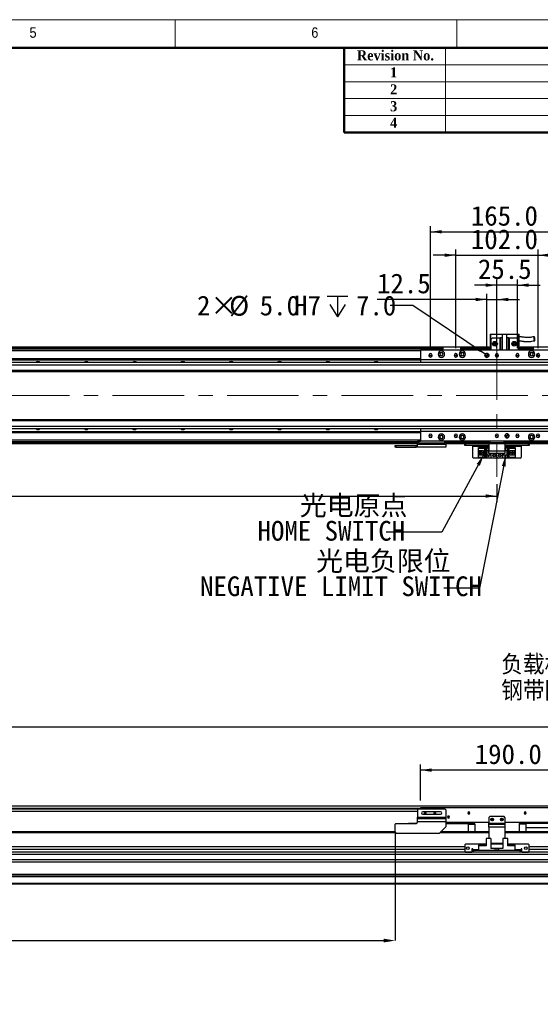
# Model space of a CAD drawing. Header units: millimetres. Extents: x 35 to 2924, y 35 to 2044.
# Tile 7 of 9: x 1627 to 2274, y 821 to 2044. Entities that reach past the tile are written whole.
import ezdxf

# ---------------------------------------------------------------- set-up
doc = ezdxf.new("R2010")
doc.units = ezdxf.units.MM
doc.header["$LTSCALE"] = 7
doc.header["$PDSIZE"] = -1
doc.linetypes.add('CENTERX2', pattern=[20.32, 12.7, -2.54, 2.54, -2.54])
doc.layers.add('DIMNS', color=7, linetype='Continuous')
doc.styles.add('SLDTEXTSTYLE1', font='Gothic.ttf', dxfattribs={"width": 0.913})
doc.styles.add('SLDTEXTSTYLE10', font='txt', dxfattribs={"bigfont": 'bigfont'})
doc.styles.add('SLDTEXTSTYLE11', font='txt', dxfattribs={"bigfont": 'bigfont'})
doc.styles.add('SLDTEXTSTYLE2', font='timesbd.ttf', dxfattribs={"width": 0.933})
doc.styles.add('SLDTEXTSTYLE8', font='txt')
doc.styles.add('SLDTEXTSTYLE9', font='txt')
doc.dimstyles.new('SLDDIMSTYLE0', dxfattribs={"dimtxt": 24.5, "dimasz": 14, "dimexe": 0, "dimexo": 0.0625, "dimgap": 6.125, "dimtad": 2, "dimdec": 1, "dimrnd": 1e-09, "dimzin": 4, "dimdsep": 46, "dimtxsty": 'SLDTEXTSTYLE9', "dimsah": 1, "dimcen": 0.09, "dimadec": 0, "dimazin": 1, "dimtfac": 1, "dimtdec": 1, "dimtofl": 0, "dimtmove": 0, "dimatfit": 3, "dimfxl": 0, "dimfrac": 2, "dimtolj": 1, "dimtzin": 12, "dimarcsym": 0})
doc.dimstyles.new('SLDDIMSTYLE1', dxfattribs={"dimtxt": 24.5, "dimasz": 14, "dimexe": 0, "dimexo": 0.0625, "dimgap": 6.125, "dimtad": 2, "dimdec": 1, "dimrnd": 1e-09, "dimzin": 4, "dimdsep": 46, "dimtxsty": 'SLDTEXTSTYLE9', "dimsah": 1, "dimcen": 0.09, "dimadec": 0, "dimazin": 1, "dimtfac": 1, "dimtdec": 1, "dimtmove": 0, "dimatfit": 0, "dimfxl": 0, "dimfrac": 2, "dimtolj": 1, "dimtzin": 12, "dimarcsym": 0})
doc.dimstyles.new('SLDDIMSTYLE2', dxfattribs={"dimtxt": 0.18, "dimasz": 14, "dimexe": 0, "dimexo": 0.0625, "dimgap": 0, "dimtad": 0, "dimtih": 1, "dimtoh": 1, "dimdec": 0, "dimrnd": 1e-09, "dimzin": 0, "dimdsep": 46, "dimtxsty": 'Standard', "dimsah": 1, "dimcen": 0.09, "dimadec": 0, "dimazin": 0, "dimtfac": 14, "dimtdec": 0, "dimtofl": 0, "dimtmove": 0, "dimatfit": 3, "dimfxl": 0, "dimfrac": 2, "dimtolj": 1, "dimtzin": 0, "dimarcsym": 0})
doc.dimstyles.new('SLDDIMSTYLE3', dxfattribs={"dimtxt": 24.5, "dimasz": 14, "dimexe": 0, "dimexo": 0.0625, "dimgap": 6.125, "dimtad": 2, "dimdec": 1, "dimrnd": 1e-09, "dimzin": 12, "dimdsep": 46, "dimtxsty": 'SLDTEXTSTYLE9', "dimsah": 1, "dimcen": 0.09, "dimadec": 0, "dimazin": 3, "dimtfac": 1, "dimtdec": 1, "dimtmove": 0, "dimatfit": 0, "dimfxl": 0, "dimfrac": 2, "dimtolj": 1, "dimtzin": 12, "dimarcsym": 0})
doc.dimstyles.new('SLDDIMSTYLE7', dxfattribs={"dimtxt": 24.5, "dimasz": 14, "dimexe": 0, "dimexo": 0.0625, "dimgap": 6.125, "dimtad": 0, "dimtih": 1, "dimtoh": 1, "dimdec": 1, "dimrnd": 1e-09, "dimzin": 4, "dimdsep": 46, "dimtxsty": 'SLDTEXTSTYLE9', "dimsah": 1, "dimcen": 0, "dimadec": 0, "dimazin": 1, "dimtfac": 1, "dimtdec": 1, "dimtofl": 0, "dimtmove": 0, "dimatfit": 3, "dimfxl": 0, "dimfrac": 2, "dimtolj": 1, "dimtzin": 12, "dimarcsym": 0})

# ---------------------------------------------------------------- blocks, each defined once
blk = doc.blocks.new('_D')
at = {"layer": 'DIMNS'}
for p, q in [((211.7, 1046.3), (211.7, 1172.3)), ((211.7, 1165.3), (2367.7, 1165.3)), ((2367.7, 1046.3), (2367.7, 1172.3))]:
    blk.add_line(p, q, dxfattribs=at)
for points in [[(211.7, 1165.3), (225.7, 1163.2), (225.7, 1167.4)], [(2367.7, 1165.3), (2353.7, 1167.4), (2353.7, 1163.2)]]:
    blk.add_solid(points, dxfattribs=at)
at = {"layer": 'DIMNS', "insert": (1243.7, 1197.5), "char_height": 24.5, "attachment_point": 1, "style": 'SLDTEXTSTYLE9'}
blk.add_mtext('2156.0', dxfattribs=at)
blk = doc.blocks.new('_D_3')
at = {"layer": 'DIMNS'}
for p, q in [((2124.7, 1073.8), (2124.7, 1118.7)), ((2314.7, 1073.8), (2314.7, 1118.7)), ((2314.7, 1111.7), (2124.7, 1111.7))]:
    blk.add_line(p, q, dxfattribs=at)
for points in [[(2124.7, 1111.7), (2138.7, 1109.6), (2138.7, 1113.8)], [(2314.7, 1111.7), (2300.7, 1113.8), (2300.7, 1109.6)]]:
    blk.add_solid(points, dxfattribs=at)
at = {"layer": 'DIMNS', "insert": (2192.1, 1143.8), "char_height": 24.5, "attachment_point": 1, "style": 'SLDTEXTSTYLE9'}
blk.add_mtext('190.0', dxfattribs=at)
blk = doc.blocks.new('_D_4')
at = {"layer": 'Defpoints', "color": 0}
for p in [(453.2, 1037.9), (2093.2, 1034.4), (2093.2, 899.9)]:
    blk.add_point(p, dxfattribs=at)
at = {"layer": 'DIMNS', "color": 0, "lineweight": -2}
for p, q in [((453.2, 1037.9), (453.2, 899.9)), ((2093.2, 1034.4), (2093.2, 899.9)), ((467.2, 899.9), (2079.2, 899.9))]:
    blk.add_line(p, q, dxfattribs=at)
at = {"layer": 'DIMNS', "color": 0}
for points in [[(467.2, 902.3), (467.2, 897.6), (453.2, 899.9)], [(2079.2, 902.3), (2079.2, 897.6), (2093.2, 899.9)]]:
    blk.add_solid(points, dxfattribs=at)
at = {"layer": 'DIMNS', "color": 0, "insert": (1296.4, 893.8), "char_height": 24.5, "attachment_point": 2, "style": 'SLDTEXTSTYLE9'}
blk.add_mtext('\\A1;Stroke T=1640.0', dxfattribs=at)
blk = doc.blocks.new('SW_NOTE_5')
at = {"layer": 'DIMNS', "color": 0, "char_height": 24.5, "attachment_point": 1, "style": 'SLDTEXTSTYLE10'}
for s, insert in [('负载板避空', (-288.6, 44.4)), ('钢带防护条4mm以上', (-288.6, 12))]:
    blk.add_mtext(s, dxfattribs=dict(at, insert=insert))
blk = doc.blocks.new('_D_22')
at = {"layer": 'DIMNS'}
for p, q in [((2168.7, 1751.4), (2140.7, 1751.4)), ((2168.7, 1635.9), (2168.7, 1758.4)), ((2168.7, 1751.4), (2270.7, 1751.4)), ((2270.7, 1635.9), (2270.7, 1758.4)), ((2270.7, 1751.4), (2298.7, 1751.4))]:
    blk.add_line(p, q, dxfattribs=at)
for points in [[(2168.7, 1751.4), (2154.7, 1753.5), (2154.7, 1749.3)], [(2270.7, 1751.4), (2284.7, 1749.3), (2284.7, 1753.5)]]:
    blk.add_solid(points, dxfattribs=at)
at = {"layer": 'DIMNS', "insert": (2187.3, 1783.5), "char_height": 24.5, "attachment_point": 1, "style": 'SLDTEXTSTYLE9'}
blk.add_mtext('102.0', dxfattribs=at)
blk = doc.blocks.new('_D_23')
at = {"layer": 'DIMNS'}
for p, q in [((2137.2, 1635.9), (2137.2, 1787.5)), ((2302.2, 1635.9), (2302.2, 1787.5)), ((2137.2, 1780.5), (2302.2, 1780.5))]:
    blk.add_line(p, q, dxfattribs=at)
for points in [[(2137.2, 1780.5), (2151.2, 1778.4), (2151.2, 1782.6)], [(2302.2, 1780.5), (2288.2, 1782.6), (2288.2, 1778.4)]]:
    blk.add_solid(points, dxfattribs=at)
at = {"layer": 'DIMNS', "insert": (2187.3, 1812.6), "char_height": 24.5, "attachment_point": 1, "style": 'SLDTEXTSTYLE9'}
blk.add_mtext('165.0', dxfattribs=at)
blk = doc.blocks.new('_D_24')
at = {"layer": 'DIMNS'}
for p, q in [((2219.7, 1714.2), (2191.7, 1714.2)), ((2219.7, 1635.9), (2219.7, 1721.2)), ((2245.2, 1714.2), (2219.7, 1714.2)), ((2245.2, 1635.9), (2245.2, 1721.2)), ((2245.2, 1714.2), (2273.2, 1714.2))]:
    blk.add_line(p, q, dxfattribs=at)
for points in [[(2219.7, 1714.2), (2205.7, 1716.3), (2205.7, 1712.1)], [(2245.2, 1714.2), (2259.2, 1712.1), (2259.2, 1716.3)]]:
    blk.add_solid(points, dxfattribs=at)
at = {"layer": 'DIMNS', "insert": (2196.1, 1746.4), "char_height": 24.5, "attachment_point": 1, "style": 'SLDTEXTSTYLE9'}
blk.add_mtext('25.5', dxfattribs=at)
blk = doc.blocks.new('SW_SYMBOL_HOLE_DEPTH')
at = {"layer": 'DIMNS', "color": 0}
for p, q in [((0, 6125), (5600, 6125)), ((2800, 6125), (2800, 525)), ((700, 3885), (2800, 525)), ((4900, 3885), (2800, 525))]:
    blk.add_line(p, q, dxfattribs=at)
blk = doc.blocks.new('_D_26')
at = {"layer": 'DIMNS'}
for p, q in [((2115.3, 1688.8), (2087.3, 1688.8)), ((2205.1, 1628.4), (2115.3, 1688.8))]:
    blk.add_line(p, q, dxfattribs=at)
blk.add_solid([(2205.1, 1628.4), (2194.7, 1637.9), (2192.3, 1634.5)], dxfattribs=at)
at = {"layer": 'DIMNS', "xscale": 0.004592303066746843, "yscale": 0.004592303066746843, "zscale": 0.004592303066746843}
blk.add_blockref('SW_SYMBOL_HOLE_DEPTH', (2008.8, 1672.5), dxfattribs=at)
at = {"layer": 'DIMNS', "char_height": 24.5, "attachment_point": 1, "style": 'SLDTEXTSTYLE9'}
for s, insert in [('2×', (1847.2, 1701.1)), ('%%c', (1887.2, 1700.8)), ('5.0', (1925.1, 1701.1)), ('H7', (1967.8, 1701.1)), ('7.0', (2044.7, 1701.1))]:
    blk.add_mtext(s, dxfattribs=dict(at, insert=insert))
blk = doc.blocks.new('_D_32')
at = {"layer": 'DIMNS'}
for p, q in [((2207.2, 1635.9), (2207.2, 1703.4)), ((2219.7, 1635.9), (2219.7, 1703.4)), ((2207.2, 1696.4), (2070.8, 1696.4)), ((2207.2, 1696.4), (2219.7, 1696.4)), ((2219.7, 1696.4), (2247.7, 1696.4))]:
    blk.add_line(p, q, dxfattribs=at)
for points in [[(2207.2, 1696.4), (2193.2, 1698.5), (2193.2, 1694.3)], [(2219.7, 1696.4), (2233.7, 1694.3), (2233.7, 1698.5)]]:
    blk.add_solid(points, dxfattribs=at)
at = {"layer": 'DIMNS', "insert": (2070.8, 1728.6), "char_height": 24.5, "attachment_point": 1, "style": 'SLDTEXTSTYLE9'}
blk.add_mtext('12.5', dxfattribs=at)
blk = doc.blocks.new('_D_35')
at = {"layer": 'DIMNS'}
for p, q in [((359.7, 1467.1), (359.7, 1445.2)), ((2219.7, 1467.1), (2219.7, 1445.2)), ((359.7, 1452.2), (2219.7, 1452.2))]:
    blk.add_line(p, q, dxfattribs=at)
for points in [[(359.7, 1452.2), (373.7, 1450.1), (373.7, 1454.3)], [(2219.7, 1452.2), (2205.7, 1454.3), (2205.7, 1450.1)]]:
    blk.add_solid(points, dxfattribs=at)
at = {"layer": 'DIMNS', "insert": (1234.4, 1484.3), "char_height": 24.5, "attachment_point": 1, "style": 'SLDTEXTSTYLE9'}
blk.add_mtext('1860.0', dxfattribs=at)
blk = doc.blocks.new('SW_NOTE_6')
at = {"layer": 'DIMNS', "color": 0, "char_height": 24.5, "attachment_point": 1}
for s, insert, style in [('{\\fMicrosoft YaHei|b0|i0|c134|p34; 光电原点}', (-115.7, 45.4), 'SLDTEXTSTYLE11'), ('HOME SWITCH', (-159.9, 13.9), 'SLDTEXTSTYLE8')]:
    blk.add_mtext(s, dxfattribs=dict(at, insert=insert, style=style))
blk = doc.blocks.new('SW_NOTE_7')
at = {"layer": 'DIMNS', "color": 0, "char_height": 24.5, "attachment_point": 1}
for s, insert, style in [('{\\fMicrosoft YaHei|b0|i0|c134|p34;    光电负限位}', (-191.8, 46.1), 'SLDTEXTSTYLE11'), ('NEGATIVE LIMIT SWITCH', (-302.6, 14.6), 'SLDTEXTSTYLE8')]:
    blk.add_mtext(s, dxfattribs=dict(at, insert=insert, style=style))
blk = doc.blocks.new('SW_DOWELSYMBOL_3')
at = {"linetype": 'Continuous', "lineweight": 18}
h = blk.add_hatch(color=0, dxfattribs=at)
edge = h.paths.add_edge_path(flags=0)
edge.add_arc((0, 0), 2.5, 180, 270)
edge.add_line((0, -2.5), (0, 0))
edge.add_line((0, 0), (-2.5, 0))
h = blk.add_hatch(color=0, dxfattribs=at)
edge = h.paths.add_edge_path(flags=0)
edge.add_arc((0, 0), 2.5, 0, 90)
edge.add_line((0, 2.5), (0, 0))
edge.add_line((0, 0), (2.5, 0))
at = {"layer": 'DIMNS', "color": 0}
blk.add_circle((0, 0), 2.5, dxfattribs=at)
blk = doc.blocks.new('SW_DOWELSYMBOL_4')
at = {"linetype": 'Continuous', "lineweight": 18}
h = blk.add_hatch(color=0, dxfattribs=at)
edge = h.paths.add_edge_path(flags=0)
edge.add_arc((0, 0), 2.5, 180, 270)
edge.add_line((0, -2.5), (0, 0))
edge.add_line((0, 0), (-2.5, 0))
h = blk.add_hatch(color=0, dxfattribs=at)
edge = h.paths.add_edge_path(flags=0)
edge.add_arc((0, 0), 2.5, 0, 90)
edge.add_line((0, 2.5), (0, 0))
edge.add_line((0, 0), (2.5, 0))
at = {"layer": 'DIMNS', "color": 0}
blk.add_circle((0, 0), 2.5, dxfattribs=at)

msp = doc.modelspace()

# ---------------------------------------------------------------- linework, layer by layer
at = {"color": 7, "linetype": 'Continuous', "lineweight": 18}
for p, q in [((2905, 2044), (35, 2044)), ((1820, 2009), (1820, 2044)), ((2170, 2044), (2170, 2009)), ((70, 2009), (2870, 2009)), ((2156, 2009), (2156, 1904)), ((2030, 1988), (2870, 1988)), ((2030, 1967), (2870, 1967)), ((2030, 1946), (2870, 1946)), ((2030, 1925), (2870, 1925))]:
    msp.add_line(p, q, dxfattribs=at)
at = {"color": 7, "linetype": 'Continuous', "lineweight": 50}
for p, q in [((2870, 2009), (70, 2009)), ((2030, 2009), (2030, 1904)), ((2870, 1904), (2030, 1904))]:
    msp.add_line(p, q, dxfattribs=at)
at = {"color": 7, "linetype": 'Continuous', "lineweight": 25}
for p, q in [((2211.19, 1653.28), (2212.19, 1653.28)), ((2211.19, 1653.28), (2211.19, 1638.88)), ((2212.19, 1646.88), (2212.19, 1653.28)), ((2212.19, 1653.28), (2226.19, 1653.28)), ((2226.19, 1653.48), (2226.19, 1633.48)), ((2226.19, 1653.48), (2232.19, 1653.48)), ((2232.19, 1633.48), (2232.19, 1653.48)), ((2232.19, 1653.28), (2246.19, 1653.28)), ((2246.19, 1653.28), (2247.19, 1653.28)), ((2246.19, 1653.28), (2246.19, 1646.88)), ((2247.19, 1638.88), (2247.19, 1653.28)), ((2214.19, 1648.88), (2212.19, 1646.88)), ((2212.19, 1646.88), (2212.19, 1633.48)), ((2214.19, 1648.88), (2223.69, 1648.88)), ((2223.69, 1633.48), (2223.69, 1648.88)), ((2223.69, 1648.88), (2224.19, 1648.88)), ((2224.19, 1648.88), (2224.19, 1633.48)), ((2226.19, 1648.88), (2224.19, 1648.88)), ((2234.19, 1648.88), (2232.19, 1648.88)), ((2234.19, 1633.48), (2234.19, 1648.88)), ((2234.19, 1648.88), (2234.69, 1648.88)), ((2234.69, 1648.88), (2244.19, 1648.88)), ((2234.69, 1648.88), (2234.69, 1633.48)), ((2246.19, 1646.88), (2244.19, 1648.88)), ((2246.19, 1646.88), (2246.19, 1633.48)), ((2151.69, 1636.98), (427.69, 1636.98)), ((427.69, 1636.78), (2151.69, 1636.78)), ((427.69, 1636.58), (2151.69, 1636.58)), ((427.69, 1636.48), (2151.69, 1636.48)), ((2151.69, 1634.49), (427.69, 1634.49)), ((2314.69, 1633.48), (2124.69, 1633.48)), ((2124.69, 1633.48), (2124.69, 1621.48)), ((2137.19, 1626.98), (2135.09, 1626.98)), ((2137.19, 1626.98), (2139.29, 1626.98)), ((2151.69, 1637.18), (2151.99, 1637.48)), ((2151.69, 1633.48), (2151.69, 1637.18)), ((2152.69, 1637.18), (2151.69, 1637.18)), ((2151.99, 1637.48), (2152.81, 1637.48)), ((2152.69, 1637.18), (2152.81, 1637.48)), ((2152.69, 1637.18), (2152.69, 1633.48)), ((2174.69, 1637.18), (2152.69, 1637.18)), ((2152.81, 1637.48), (2174.57, 1637.48)), ((2168.69, 1626.98), (2166.59, 1626.98)), ((2168.69, 1626.98), (2168.82, 1626.98)), ((2170.03, 1626.98), (2170.79, 1626.98)), ((2174.57, 1637.48), (2175.39, 1637.48)), ((2174.69, 1637.18), (2174.57, 1637.48)), ((2174.69, 1633.48), (2174.69, 1637.18)), ((2175.69, 1637.18), (2174.69, 1637.18)), ((2175.39, 1637.48), (2175.69, 1637.18)), ((2175.69, 1637.18), (2175.69, 1633.48)), ((2212.19, 1636.98), (2175.69, 1636.98)), ((2175.69, 1636.78), (2212.19, 1636.78)), ((2175.69, 1636.58), (2212.19, 1636.58)), ((2175.69, 1636.48), (2212.19, 1636.48)), ((2212.19, 1634.49), (2175.69, 1634.49)), ((2207.19, 1626.98), (2204.69, 1626.98)), ((2207.19, 1626.98), (2209.69, 1626.98)), ((2211.19, 1638.88), (2212.19, 1638.88)), ((2219.69, 1626.98), (2217.59, 1626.98)), ((2219.69, 1626.98), (2221.79, 1626.98)), ((2245.19, 1626.98), (2243.09, 1626.98)), ((2245.19, 1626.98), (2247.29, 1626.98)), ((2246.19, 1638.88), (2247.19, 1638.88)), ((2263.69, 1636.98), (2246.19, 1636.98)), ((2246.19, 1636.78), (2263.69, 1636.78)), ((2246.19, 1636.58), (2263.69, 1636.58)), ((2246.19, 1636.48), (2263.69, 1636.48)), ((2263.69, 1634.49), (2246.19, 1634.49)), ((2263.69, 1637.18), (2263.99, 1637.48)), ((2263.69, 1633.48), (2263.69, 1637.18)), ((2264.69, 1637.18), (2263.69, 1637.18)), ((2263.99, 1637.48), (2264.81, 1637.48)), ((2264.69, 1637.18), (2264.81, 1637.48)), ((2264.69, 1637.18), (2264.69, 1633.48)), ((2286.69, 1637.18), (2264.69, 1637.18)), ((2264.81, 1637.48), (2286.57, 1637.48)), ((2269.35, 1626.98), (2268.59, 1626.98)), ((2270.69, 1626.98), (2270.56, 1626.98)), ((2270.69, 1626.98), (2272.79, 1626.98)), ((2335.19, 1617.98), (244.69, 1617.98)), ((2335.69, 1614.98), (244.69, 1614.98)), ((454.69, 1622.99), (2124.69, 1622.99)), ((454.69, 1622.7), (2124.69, 1622.7)), ((454.69, 1621.8), (2124.69, 1621.8)), ((454.69, 1621.5), (2124.69, 1621.5)), ((2314.69, 1621.48), (2124.69, 1621.48)), ((2124.69, 1621.48), (2124.69, 1617.98)), ((2335.69, 1607.98), (244.69, 1607.98)), ((244.69, 1606.98), (2335.69, 1606.98)), ((2335.69, 1546.98), (244.69, 1546.98)), ((244.69, 1545.98), (2335.69, 1545.98)), ((244.69, 1538.98), (2335.69, 1538.98)), ((244.69, 1535.98), (2335.19, 1535.98)), ((454.69, 1532.46), (2124.69, 1532.46)), ((454.69, 1532.17), (2124.69, 1532.17)), ((454.69, 1531.27), (2124.69, 1531.27)), ((454.69, 1530.98), (2124.69, 1530.98)), ((2124.69, 1535.98), (2124.69, 1532.48)), ((2314.69, 1532.48), (2124.69, 1532.48)), ((2124.69, 1532.48), (2124.69, 1520.48)), ((2121.19, 1519.48), (460.19, 1519.48)), ((2121.19, 1516.98), (460.19, 1516.98)), ((2121.19, 1518.48), (2121.19, 1520.48)), ((2121.19, 1520.48), (2122.19, 1520.48)), ((2122.19, 1518.48), (2121.19, 1518.48)), ((2121.19, 1516.65), (2121.19, 1518.48)), ((2122.19, 1520.48), (2122.19, 1518.48)), ((2122.19, 1520.48), (2124.69, 1520.48)), ((2122.19, 1518.48), (2155.19, 1518.48)), ((2314.69, 1520.48), (2124.69, 1520.48)), ((2137.19, 1526.98), (2135.09, 1526.98)), ((2137.19, 1526.98), (2139.29, 1526.98)), ((2155.19, 1518.48), (2155.19, 1520.48)), ((2156.19, 1518.48), (2155.19, 1518.48)), ((2156.19, 1520.48), (2156.19, 1518.48)), ((2209.69, 1519.48), (2156.19, 1519.48)), ((2156.19, 1518.48), (2156.19, 1516.65)), ((2209.69, 1516.98), (2156.19, 1516.98)), ((2168.69, 1526.98), (2166.59, 1526.98)), ((2168.69, 1526.98), (2170.79, 1526.98)), ((2179.69, 1514.98), (2179.69, 1516.98)), ((2180.69, 1516.98), (2180.69, 1514.98)), ((2209.69, 1518.48), (2209.69, 1520.48)), ((2210.69, 1518.48), (2209.69, 1518.48)), ((2209.69, 1516.98), (2209.69, 1518.48)), ((2229.69, 1516.98), (2209.69, 1516.98)), ((2209.69, 1516.98), (2209.69, 1508.48)), ((2210.69, 1520.48), (2210.69, 1518.48)), ((2228.69, 1518.48), (2210.69, 1518.48)), ((2219.69, 1526.98), (2217.59, 1526.98)), ((2219.69, 1526.98), (2221.79, 1526.98)), ((2228.69, 1518.48), (2228.69, 1520.48)), ((2229.69, 1518.48), (2228.69, 1518.48)), ((2232.19, 1526.98), (2229.69, 1526.98)), ((2229.69, 1520.48), (2229.69, 1518.48)), ((2355.69, 1519.48), (2229.69, 1519.48)), ((2229.69, 1518.48), (2229.69, 1516.98)), ((2229.69, 1516.98), (2229.69, 1508.48)), ((2355.69, 1516.98), (2229.69, 1516.98)), ((2232.19, 1526.98), (2234.69, 1526.98)), ((2245.19, 1526.98), (2243.09, 1526.98)), ((2245.19, 1526.98), (2247.29, 1526.98)), ((2258.69, 1514.98), (2258.69, 1516.98)), ((2259.69, 1516.98), (2259.69, 1514.98)), ((2270.69, 1526.98), (2268.59, 1526.98)), ((2270.69, 1526.98), (2272.79, 1526.98)), ((2093.19, 1512.98), (2093.19, 1514.98)), ((2093.19, 1514.98), (2094.19, 1514.98)), ((2094.19, 1512.98), (2093.19, 1512.98)), ((2094.19, 1514.98), (2094.19, 1512.98)), ((2094.19, 1514.98), (2119.19, 1514.98)), ((2094.19, 1512.98), (2119.19, 1512.98)), ((2119.19, 1512.98), (2119.19, 1514.98)), ((2119.19, 1514.98), (2121.19, 1514.98)), ((2121.19, 1512.98), (2119.19, 1512.98)), ((2121.19, 1516.65), (2156.19, 1516.65)), ((2121.19, 1512.98), (2121.19, 1516.65)), ((2156.19, 1512.98), (2121.19, 1512.98)), ((2156.19, 1516.65), (2156.19, 1512.98)), ((2180.69, 1514.98), (2179.69, 1514.98)), ((2209.69, 1514.98), (2180.69, 1514.98)), ((2189.69, 1514.98), (2189.69, 1513.98)), ((2189.69, 1500.18), (2189.69, 1513.98)), ((2196.99, 1511.88), (2196.99, 1512.68)), ((2196.99, 1512.68), (2206.19, 1512.68)), ((2205.29, 1511.88), (2196.99, 1511.88)), ((2196.99, 1511.88), (2196.99, 1511.38)), ((2204.79, 1511.38), (2196.99, 1511.38)), ((2196.99, 1508.78), (2196.99, 1511.38)), ((2196.99, 1508.78), (2203.19, 1508.78)), ((2196.99, 1503.18), (2196.99, 1508.78)), ((2198.29, 1503.18), (2198.29, 1508.78)), ((2198.79, 1508.43), (2198.79, 1508.78)), ((2203.19, 1508.43), (2198.79, 1508.43)), ((2198.79, 1503.53), (2198.79, 1508.43)), ((2199.75, 1506.78), (2199.75, 1505.18)), ((2201.59, 1506.78), (2199.75, 1506.78)), ((2199.75, 1505.18), (2201.59, 1505.18)), ((2201.59, 1506.78), (2201.59, 1505.18)), ((2203.19, 1508.78), (2203.19, 1503.18)), ((2204.79, 1511.38), (2205.29, 1511.88)), ((2204.79, 1500.58), (2204.79, 1511.38)), ((2205.29, 1500.08), (2205.29, 1511.88)), ((2206.19, 1512.68), (2206.19, 1508.98)), ((2206.19, 1512.68), (2209.69, 1512.68)), ((2206.19, 1508.98), (2209.69, 1508.98)), ((2206.19, 1508.98), (2206.19, 1502.98)), ((2206.69, 1508.98), (2206.69, 1502.98)), ((2206.99, 1508.98), (2206.99, 1502.98)), ((2208.59, 1511.18), (2208.79, 1511.18)), ((2209.19, 1509.98), (2208.59, 1511.18)), ((2208.79, 1511.58), (2209.59, 1511.58)), ((2208.79, 1511.18), (2208.79, 1511.58)), ((2209.69, 1510.98), (2209.19, 1509.98)), ((2209.59, 1511.58), (2209.59, 1511.18)), ((2209.59, 1511.18), (2209.69, 1511.18)), ((2209.69, 1508.48), (2229.69, 1508.48)), ((2209.69, 1504.98), (2209.69, 1508.48)), ((2229.69, 1504.98), (2209.69, 1504.98)), ((2211.39, 1502.98), (2211.39, 1504.98)), ((2211.69, 1502.98), (2211.69, 1504.98)), ((2212.19, 1504.98), (2212.19, 1502.98)), ((2219.69, 1501.28), (2219.69, 1504.98)), ((2227.19, 1502.98), (2227.19, 1504.98)), ((2227.69, 1504.98), (2227.69, 1502.98)), ((2227.99, 1504.98), (2227.99, 1502.98)), ((2258.69, 1514.98), (2229.69, 1514.98)), ((2229.69, 1512.68), (2233.19, 1512.68)), ((2229.69, 1510.58), (2230.19, 1511.58)), ((2229.79, 1510.38), (2229.69, 1510.38)), ((2229.69, 1508.98), (2233.19, 1508.98)), ((2229.69, 1508.48), (2229.69, 1504.98)), ((2229.79, 1509.98), (2229.79, 1510.38)), ((2230.59, 1509.98), (2229.79, 1509.98)), ((2230.19, 1511.58), (2230.79, 1510.38)), ((2230.59, 1510.38), (2230.59, 1509.98)), ((2230.79, 1510.38), (2230.59, 1510.38)), ((2232.39, 1502.98), (2232.39, 1508.98)), ((2232.69, 1502.98), (2232.69, 1508.98)), ((2233.19, 1508.98), (2233.19, 1512.68)), ((2233.19, 1512.68), (2242.39, 1512.68)), ((2233.19, 1502.98), (2233.19, 1508.98)), ((2242.39, 1511.88), (2234.09, 1511.88)), ((2234.09, 1511.88), (2234.59, 1511.38)), ((2234.09, 1511.88), (2234.09, 1500.08)), ((2234.59, 1511.38), (2234.59, 1500.58)), ((2242.39, 1511.38), (2234.59, 1511.38)), ((2236.19, 1508.78), (2242.39, 1508.78)), ((2236.19, 1503.18), (2236.19, 1508.78)), ((2240.59, 1508.43), (2236.19, 1508.43)), ((2239.63, 1506.78), (2237.79, 1506.78)), ((2237.79, 1505.18), (2237.79, 1506.78)), ((2237.79, 1505.18), (2239.63, 1505.18)), ((2239.63, 1505.18), (2239.63, 1506.78)), ((2240.59, 1508.78), (2240.59, 1508.43)), ((2240.59, 1508.43), (2240.59, 1503.53)), ((2241.09, 1508.78), (2241.09, 1503.18)), ((2242.39, 1512.68), (2242.39, 1511.88)), ((2242.39, 1511.38), (2242.39, 1511.88)), ((2242.39, 1511.38), (2242.39, 1508.78)), ((2242.39, 1508.78), (2242.39, 1503.18)), ((2249.69, 1513.98), (2249.69, 1514.98)), ((2249.69, 1513.98), (2249.69, 1500.18)), ((2259.69, 1514.98), (2258.69, 1514.98)), ((2189.69, 1500.18), (2190.69, 1499.18)), ((2248.69, 1499.18), (2190.69, 1499.18)), ((2203.19, 1503.18), (2196.99, 1503.18)), ((2196.99, 1500.58), (2196.99, 1503.18)), ((2196.99, 1500.58), (2204.79, 1500.58)), ((2196.99, 1500.58), (2196.99, 1500.08)), ((2196.99, 1500.08), (2205.29, 1500.08)), ((2196.99, 1499.28), (2196.99, 1500.08)), ((2206.19, 1499.28), (2196.99, 1499.28)), ((2198.79, 1503.18), (2198.79, 1503.53)), ((2198.79, 1503.53), (2203.19, 1503.53)), ((2205.29, 1500.08), (2204.79, 1500.58)), ((2212.19, 1502.98), (2206.19, 1502.98)), ((2206.19, 1502.98), (2206.19, 1499.28)), ((2212.19, 1499.28), (2206.19, 1499.28)), ((2208.59, 1501.58), (2208.79, 1501.58)), ((2209.19, 1500.38), (2208.59, 1501.58)), ((2208.79, 1501.98), (2209.59, 1501.98)), ((2208.79, 1501.58), (2208.79, 1501.98)), ((2209.79, 1501.58), (2209.19, 1500.38)), ((2209.59, 1501.98), (2209.59, 1501.58)), ((2209.59, 1501.58), (2209.79, 1501.58)), ((2212.19, 1502.98), (2212.19, 1499.28)), ((2217.69, 1499.28), (2212.19, 1499.28)), ((2227.19, 1499.28), (2221.69, 1499.28)), ((2227.19, 1499.28), (2227.19, 1502.98)), ((2233.19, 1502.98), (2227.19, 1502.98)), ((2233.19, 1499.28), (2227.19, 1499.28)), ((2229.59, 1500.78), (2230.19, 1501.98)), ((2229.79, 1500.78), (2229.59, 1500.78)), ((2229.79, 1500.38), (2229.79, 1500.78)), ((2230.59, 1500.38), (2229.79, 1500.38)), ((2230.19, 1501.98), (2230.79, 1500.78)), ((2230.59, 1500.78), (2230.59, 1500.38)), ((2230.79, 1500.78), (2230.59, 1500.78)), ((2233.19, 1499.28), (2233.19, 1502.98)), ((2242.39, 1499.28), (2233.19, 1499.28)), ((2234.59, 1500.58), (2234.09, 1500.08)), ((2234.09, 1500.08), (2242.39, 1500.08)), ((2234.59, 1500.58), (2242.39, 1500.58)), ((2236.19, 1503.53), (2240.59, 1503.53)), ((2242.39, 1503.18), (2236.19, 1503.18)), ((2240.59, 1503.53), (2240.59, 1503.18)), ((2242.39, 1503.18), (2242.39, 1500.58)), ((2242.39, 1500.08), (2242.39, 1500.58)), ((2242.39, 1500.08), (2242.39, 1499.28)), ((2248.69, 1499.18), (2249.69, 1500.18)), ((244.69, 1067.28), (2335.69, 1067.28)), ((2314.69, 1064.93), (2124.69, 1064.93)), ((2124.69, 1064.93), (2124.69, 1063.43)), ((460.19, 1060.78), (2121.19, 1060.78)), ((2122.19, 1063.43), (2121.19, 1062.43)), ((2121.19, 1062.43), (2121.19, 1053.43)), ((2121.19, 1053.43), (2156.19, 1053.43)), ((2121.19, 1051.44), (2121.19, 1053.43)), ((2122.19, 1063.43), (2155.19, 1063.43)), ((2149.69, 1060.03), (2127.69, 1060.03)), ((2127.69, 1056.83), (2149.69, 1056.83)), ((2130.69, 1058.43), (2129.44, 1058.43)), ((2130.69, 1058.43), (2131.94, 1058.43)), ((2142.69, 1058.43), (2141.44, 1058.43)), ((2142.69, 1058.43), (2143.94, 1058.43)), ((2156.19, 1062.43), (2155.19, 1063.43)), ((2156.19, 1062.43), (2156.19, 1053.43)), ((2156.19, 1053.43), (2156.19, 1051.44)), ((2159.69, 1053.43), (2158.44, 1053.43)), ((2159.69, 1053.43), (2160.94, 1053.43)), ((2184.69, 1058.43), (2183.44, 1058.43)), ((2184.69, 1058.43), (2185.94, 1058.43)), ((2210.69, 1053.93), (2209.69, 1052.93)), ((2209.69, 1052.93), (2209.69, 1045.93)), ((2228.69, 1053.93), (2210.69, 1053.93)), ((2229.69, 1052.93), (2228.69, 1053.93)), ((2229.69, 1052.93), (2229.69, 1045.93)), ((2254.69, 1058.43), (2253.44, 1058.43)), ((2254.69, 1058.43), (2255.94, 1058.43)), ((2094.19, 1045.43), (2093.19, 1044.43)), ((2093.19, 1034.43), (2093.19, 1044.43)), ((2094.19, 1045.43), (2119.19, 1045.43)), ((2109.99, 1045.63), (2109.79, 1045.43)), ((2109.99, 1045.63), (2120.06, 1045.63)), ((2109.99, 1045.63), (2109.99, 1045.43)), ((2121.19, 1051.44), (2156.19, 1051.44)), ((2121.19, 1047.45), (2121.19, 1051.44)), ((2121.19, 1047.45), (2121.19, 1047.43)), ((2156.19, 1047.45), (2121.19, 1047.45)), ((2148.19, 1033.43), (2156.19, 1041.43)), ((2156.19, 1051.44), (2156.19, 1047.45)), ((2156.19, 1047.45), (2156.19, 1041.43)), ((2209.69, 1046.43), (2156.19, 1046.43)), ((2156.19, 1045.43), (2183.94, 1045.43)), ((2183.94, 1045.43), (2183.94, 1046.43)), ((2183.94, 1045.43), (2183.94, 1034.93)), ((2192.19, 1045.33), (2183.94, 1045.33)), ((2183.94, 1044.38), (2192.19, 1044.38)), ((2192.19, 1044.38), (2192.19, 1045.33)), ((2192.19, 1044.38), (2192.19, 1034.93)), ((2209.69, 1045.93), (2229.69, 1045.93)), ((2209.69, 1044.43), (2209.69, 1045.93)), ((2209.69, 1044.43), (2229.69, 1044.43)), ((2209.69, 1040.93), (2209.69, 1044.43)), ((2209.69, 1040.93), (2209.69, 1026.68)), ((2229.69, 1040.93), (2209.69, 1040.93)), ((2213.69, 1050.43), (2212.44, 1050.43)), ((2213.69, 1050.43), (2214.94, 1050.43)), ((2225.69, 1050.43), (2224.44, 1050.43)), ((2225.69, 1050.43), (2226.94, 1050.43)), ((2314.69, 1046.43), (2229.69, 1046.43)), ((2229.69, 1045.93), (2229.69, 1044.43)), ((2229.69, 1044.43), (2229.69, 1040.93)), ((2229.69, 1040.93), (2229.69, 1026.68)), ((2255.44, 1045.33), (2247.19, 1045.33)), ((2247.19, 1045.33), (2247.19, 1044.38)), ((2255.44, 1044.38), (2247.19, 1044.38)), ((2247.19, 1044.38), (2247.19, 1034.93)), ((2255.44, 1046.43), (2255.44, 1045.43)), ((2295.94, 1045.43), (2255.44, 1045.43)), ((2255.44, 1045.43), (2255.44, 1040.43)), ((2255.44, 1040.43), (2295.94, 1040.43)), ((2255.44, 1040.43), (2255.44, 1040.13)), ((2295.94, 1040.13), (2255.44, 1040.13)), ((2255.44, 1040.13), (2255.44, 1034.93)), ((2093.19, 1034.93), (369.69, 1034.93)), ((2093.19, 1034.43), (2094.19, 1033.43)), ((2094.19, 1033.43), (2148.19, 1033.43)), ((2209.69, 1034.93), (2149.69, 1034.93)), ((2355.69, 1034.93), (2229.69, 1034.93)), ((2179.69, 1016.48), (399.69, 1016.48)), ((2180.69, 1019.78), (2179.69, 1018.78)), ((2179.69, 1018.78), (2179.69, 1010.78)), ((2206.19, 1019.78), (2180.69, 1019.78)), ((2196.99, 1018.28), (2204.79, 1018.28)), ((2196.99, 1018.28), (2196.99, 1017.78)), ((2196.99, 1017.78), (2196.99, 1011.78)), ((2206.19, 1017.78), (2196.99, 1017.78)), ((2205.29, 1017.78), (2204.79, 1018.28)), ((2206.19, 1026.68), (2206.19, 1017.78)), ((2212.19, 1026.68), (2206.19, 1026.68)), ((2212.19, 1026.68), (2212.19, 1014.28)), ((2227.19, 1020.43), (2212.19, 1020.43)), ((2227.19, 1019.78), (2212.19, 1019.78)), ((2227.19, 1026.68), (2227.19, 1014.28)), ((2233.19, 1026.68), (2227.19, 1026.68)), ((2233.19, 1017.78), (2233.19, 1026.68)), ((2258.69, 1019.78), (2233.19, 1019.78)), ((2242.39, 1017.78), (2233.19, 1017.78)), ((2234.59, 1018.28), (2234.09, 1017.78)), ((2234.59, 1018.28), (2242.39, 1018.28)), ((2242.39, 1017.78), (2242.39, 1018.28)), ((2242.39, 1011.78), (2242.39, 1017.78)), ((2259.69, 1018.78), (2258.69, 1019.78)), ((2259.69, 1010.78), (2259.69, 1018.78)), ((2355.69, 1016.48), (2259.69, 1016.48)), ((2355.69, 1009.56), (223.69, 1009.56)), ((2355.69, 1006.96), (223.69, 1006.96)), ((2179.69, 1013.08), (399.69, 1013.08)), ((2179.69, 1010.78), (2180.69, 1009.78)), ((2180.69, 1009.78), (2188.69, 1009.78)), ((2189.69, 1013.78), (2188.69, 1013.78)), ((2188.69, 1013.78), (2188.69, 1009.78)), ((2189.69, 1013.08), (2188.69, 1013.08)), ((2189.69, 1012.78), (2189.69, 1013.78)), ((2189.69, 1012.78), (2189.69, 1011.78)), ((2189.69, 1009.78), (2189.69, 1011.78)), ((2189.69, 1011.78), (2190.69, 1011.78)), ((2190.69, 1009.78), (2189.69, 1009.78)), ((2190.69, 1011.78), (2190.69, 1009.78)), ((2248.69, 1011.78), (2190.69, 1011.78)), ((2248.69, 1009.78), (2190.69, 1009.78)), ((2217.69, 1014.28), (2212.19, 1014.28)), ((2217.69, 1011.78), (2217.69, 1014.28)), ((2219.69, 1014.28), (2217.69, 1014.28)), ((2219.69, 1014.28), (2219.69, 1011.78)), ((2221.69, 1014.28), (2219.69, 1014.28)), ((2221.69, 1014.28), (2221.69, 1011.78)), ((2227.19, 1014.28), (2221.69, 1014.28)), ((2248.69, 1009.78), (2248.69, 1011.78)), ((2248.69, 1011.78), (2249.69, 1011.78)), ((2249.69, 1009.78), (2248.69, 1009.78)), ((2250.69, 1013.78), (2249.69, 1013.78)), ((2249.69, 1013.78), (2249.69, 1012.78)), ((2250.69, 1013.08), (2249.69, 1013.08)), ((2249.69, 1011.78), (2249.69, 1012.78)), ((2249.69, 1011.78), (2249.69, 1009.78)), ((2250.69, 1009.78), (2250.69, 1013.78)), ((2250.69, 1009.78), (2258.69, 1009.78)), ((2258.69, 1009.78), (2259.69, 1010.78)), ((2355.69, 1013.08), (2259.69, 1013.08)), ((2355.69, 1000.03), (223.69, 1000.03)), ((2355.69, 997.43), (223.69, 997.43)), ((2355.69, 981.93), (223.69, 981.93)), ((2355.69, 979.93), (223.69, 979.93)), ((2355.69, 978.93), (223.69, 978.93)), ((2355.69, 970.93), (223.69, 970.93)), ((2355.69, 969.93), (223.69, 969.93))]:
    msp.add_line(p, q, dxfattribs=at)
at = {"color": 8, "linetype": 'Continuous', "lineweight": 25}
for p, q in [((2151.69, 1635.98), (427.69, 1635.98)), ((2124.69, 1632.49), (454.69, 1632.49)), ((2212.19, 1635.98), (2175.69, 1635.98)), ((2263.69, 1635.98), (2246.19, 1635.98)), ((2124.69, 1521.48), (454.69, 1521.48)), ((2121.19, 1517.98), (460.19, 1517.98)), ((2209.69, 1517.98), (2156.19, 1517.98)), ((2355.69, 1517.98), (2229.69, 1517.98)), ((2189.69, 1513.98), (2209.69, 1513.98)), ((2229.69, 1513.98), (2249.69, 1513.98)), ((454.69, 1064.28), (2124.69, 1064.28)), ((454.69, 1063.78), (2124.69, 1063.78)), ((2093.69, 1033.93), (369.69, 1033.93)), ((2209.69, 1033.93), (2148.69, 1033.93)), ((2355.69, 1033.93), (2229.69, 1033.93)), ((2196.99, 1012.78), (2189.69, 1012.78)), ((2249.69, 1012.78), (2242.39, 1012.78))]:
    msp.add_line(p, q, dxfattribs=at)
at = {"color": 7, "linetype": 'Continuous', "lineweight": 25}
for centre, radius in [((2217.19, 1641.38), 3), ((2217.19, 1641.38), 1.7), ((2217.19, 1641.38), 1.6), ((2241.19, 1641.38), 3), ((2241.19, 1641.38), 1.7), ((2241.19, 1641.38), 1.6), ((2216.19, 1502.48), 1.75), ((2216.19, 1502.48), 1.25), ((2223.19, 1502.48), 1.75), ((2223.19, 1502.48), 1.25), ((2213.69, 1050.43), 1.7), ((2225.69, 1050.43), 1.7), ((2183.69, 1014.78), 1.7), ((2255.69, 1014.78), 1.7)]:
    msp.add_circle(centre, radius, dxfattribs=at)
for centre, radius, start, end in [((2137.19, 1626.98), 2.1, 0, 180), ((2137.19, 1626.98), 2.1, 180, 0), ((2150.69, 1628.48), 4, 0, 180), ((2150.69, 1628.48), 4, 180, 0), ((2150.69, 1628.48), 2.25, 0, 180), ((2150.69, 1628.48), 2.25, 180, 0), ((2150.69, 1628.48), 2, 90, 270), ((2150.69, 1628.48), 2, 270, 90), ((2168.69, 1626.98), 2.1, 0, 180), ((2168.69, 1626.98), 2.1, 180, 0), ((2176.69, 1628.48), 4, 0, 180), ((2176.69, 1628.48), 4, 180, 0), ((2176.69, 1628.48), 2.25, 0, 180), ((2176.69, 1628.48), 2.25, 180, 0), ((2176.69, 1628.48), 2, 90, 270), ((2176.69, 1628.48), 2, 270, 90), ((2207.19, 1626.98), 2.5, 0, 180), ((2207.19, 1626.98), 2.5, 180, 0), ((2219.69, 1626.98), 2.1, 0, 180), ((2219.69, 1626.98), 2.1, 180, 0), ((2245.19, 1626.98), 2.1, 0, 180), ((2245.19, 1626.98), 2.1, 180, 0), ((2262.69, 1628.48), 4, 0, 180), ((2262.69, 1628.48), 4, 180, 0), ((2262.69, 1628.48), 2.25, 0, 180), ((2262.69, 1628.48), 2.25, 180, 0), ((2262.69, 1628.48), 2, 90, 270), ((2262.69, 1628.48), 2, 270, 90), ((2270.69, 1626.98), 2.1, 0, 180), ((2270.69, 1626.98), 2.1, 180, 0), ((1649.69, 1615.49), 3.75, 41.71072, 138.28928), ((1709.69, 1615.49), 3.75, 41.71072, 138.28928), ((1769.69, 1615.49), 3.75, 41.71072, 138.28928), ((1829.69, 1615.49), 3.75, 41.71072, 138.28928), ((1889.69, 1615.49), 3.75, 41.71072, 138.28928), ((1949.69, 1615.49), 3.75, 41.71072, 138.28928), ((2009.69, 1615.49), 3.75, 41.71072, 138.28928), ((2069.69, 1615.49), 3.75, 41.71072, 138.28928), ((1649.69, 1538.48), 3.75, 221.71072, 318.28928), ((1709.69, 1538.48), 3.75, 221.71072, 318.28928), ((1769.69, 1538.48), 3.75, 221.71072, 318.28928), ((1829.69, 1538.48), 3.75, 221.71072, 318.28928), ((1889.69, 1538.48), 3.75, 221.71072, 318.28928), ((1949.69, 1538.48), 3.75, 221.71072, 318.28928), ((2009.69, 1538.48), 3.75, 221.71072, 318.28928), ((2069.69, 1538.48), 3.75, 221.71072, 318.28928), ((2137.19, 1526.98), 2.1, 0, 180), ((2150.69, 1525.48), 4, 0, 180), ((2168.69, 1526.98), 2.1, 0, 180), ((2176.69, 1525.48), 4, 0, 180), ((2219.69, 1526.98), 2.1, 0, 180), ((2232.19, 1526.98), 2.5, 0, 180), ((2245.19, 1526.98), 2.1, 0, 180), ((2262.69, 1525.48), 4, 0, 180), ((2270.69, 1526.98), 2.1, 0, 180), ((2137.19, 1526.98), 2.1, 180, 0), ((2150.69, 1525.48), 4, 180, 0), ((2150.69, 1525.48), 2.25, 0, 180), ((2150.69, 1525.48), 2.25, 180, 0), ((2150.69, 1525.48), 2, 90, 270), ((2150.69, 1525.48), 2, 270, 90), ((2168.69, 1526.98), 2.1, 180, 0), ((2176.69, 1525.48), 4, 180, 0), ((2176.69, 1525.48), 2.25, 0, 180), ((2176.69, 1525.48), 2.25, 180, 0), ((2176.69, 1525.48), 2, 90, 270), ((2176.69, 1525.48), 2, 270, 90), ((2219.69, 1526.98), 2.1, 180, 0), ((2232.19, 1526.98), 2.5, 180, 0), ((2245.19, 1526.98), 2.1, 180, 0), ((2262.69, 1525.48), 4, 180, 0), ((2262.69, 1525.48), 2.25, 0, 180), ((2262.69, 1525.48), 2.25, 180, 0), ((2262.69, 1525.48), 2, 90, 270), ((2262.69, 1525.48), 2, 270, 90), ((2270.69, 1526.98), 2.1, 180, 0), ((2217.69, 1501.28), 2, 270, 0), ((2221.69, 1501.28), 2, 180, 270), ((2127.69, 1058.43), 1.6, 90, 270), ((2130.69, 1058.43), 1.25, 0, 180), ((2130.69, 1058.43), 1.25, 180, 0), ((2142.69, 1058.43), 1.25, 0, 180), ((2142.69, 1058.43), 1.25, 180, 0), ((2149.69, 1058.43), 1.6, 270, 90), ((2159.69, 1053.43), 1.25, 0, 180), ((2159.69, 1053.43), 1.25, 180, 0), ((2184.69, 1058.43), 1.25, 0, 180), ((2184.69, 1058.43), 1.25, 180, 0), ((2254.69, 1058.43), 1.25, 0, 180), ((2254.69, 1058.43), 1.25, 180, 0), ((2119.19, 1047.43), 2, 270, 0), ((2213.69, 1050.43), 1.25, 0, 180), ((2213.69, 1050.43), 1.25, 180, 0), ((2225.69, 1050.43), 1.25, 0, 180), ((2225.69, 1050.43), 1.25, 180, 0)]:
    msp.add_arc(centre, radius, start, end, dxfattribs=at)
for points, knots in [([(2216.98, 1640.25), (2216.85, 1640.28), (2216.59, 1640.32), (2216.25, 1640.54), (2215.99, 1640.86), (2215.84, 1641.26), (2215.83, 1641.71), (2215.97, 1642.15), (2216.22, 1642.52), (2216.47, 1642.68), (2216.58, 1642.76)], [0, 0, 0, 0, 0.1153521, 0.2312766, 0.3517889, 0.4770234, 0.6065357, 0.7402603, 0.878365, 1, 1, 1, 1]), ([(2217.19, 1640.23), (2217.19, 1640.23), (2217.31, 1640.24), (2217.55, 1640.27), (2217.87, 1640.43), (2218.12, 1640.68), (2218.29, 1640.99), (2218.36, 1641.34), (2218.32, 1641.69), (2218.17, 1642.02), (2217.94, 1642.28), (2217.64, 1642.46), (2217.29, 1642.55), (2216.94, 1642.53), (2216.61, 1642.4), (2216.33, 1642.18), (2216.13, 1641.88), (2216.03, 1641.54), (2216.04, 1641.19), (2216.15, 1640.85), (2216.36, 1640.57), (2216.64, 1640.35), (2216.87, 1640.29), (2216.98, 1640.25)], [0, 0, 0, 0, 0.0017237, 0.0516367, 0.1015444, 0.1514563, 0.2013703, 0.2512885, 0.3012034, 0.3511155, 0.4010269, 0.4509413, 0.5008552, 0.5507758, 0.600688, 0.6506021, 0.7005165, 0.7504304, 0.8003421, 0.8502561, 0.900174, 0.95009, 1, 1, 1, 1]), ([(2217.8, 1642.76), (2217.93, 1642.67), (2218.2, 1642.48), (2218.46, 1642.06), (2218.57, 1641.58), (2218.5, 1641.11), (2218.29, 1640.71), (2217.97, 1640.42), (2217.65, 1640.28), (2217.46, 1640.26), (2217.4, 1640.25)], [0, 0, 0, 0, 0.1408067, 0.2880643, 0.4304397, 0.567948, 0.7006049, 0.8284639, 0.9515913, 1, 1, 1, 1]), ([(2241.06, 1640.25), (2241.01, 1640.25), (2240.81, 1640.26), (2240.49, 1640.37), (2240.15, 1640.64), (2239.91, 1641.03), (2239.82, 1641.49), (2239.89, 1641.97), (2240.13, 1642.41), (2240.4, 1642.65), (2240.57, 1642.75), (2240.58, 1642.76)], [0, 0, 0, 0, 0.0488299, 0.168039, 0.2919224, 0.4205472, 0.5539618, 0.6921687, 0.8349362, 0.9819038, 1, 1, 1, 1]), ([(2240.98, 1640.25), (2240.85, 1640.29), (2240.6, 1640.37), (2240.33, 1640.6), (2240.16, 1640.85), (2240.06, 1641.12), (2240.04, 1641.33), (2240.04, 1641.46), (2240.05, 1641.49), (2240.05, 1641.49), (2240.05, 1641.49), (2240.05, 1641.49), (2240.05, 1641.49), (2240.05, 1641.49)], [0, 0, 0, 0, 0.2369322, 0.4416645, 0.6142306, 0.7545036, 0.9380768, 0.9829625, 0.9897876, 0.9952062, 0.9975497, 0.9997672, 1, 1, 1, 1]), ([(2241.4, 1640.25), (2241.54, 1640.28), (2241.82, 1640.33), (2242.17, 1640.58), (2242.42, 1640.93), (2242.55, 1641.34), (2242.54, 1641.77), (2242.4, 1642.17), (2242.15, 1642.52), (2241.92, 1642.68), (2241.8, 1642.76)], [0, 0, 0, 0, 0.1247833, 0.2498197, 0.3748456, 0.499844, 0.624831, 0.7498237, 0.8748196, 1, 1, 1, 1]), ([(2265.93, 1650.04), (2264.89, 1649.87), (2263.07, 1649.58), (2260.69, 1649.21), (2258.88, 1649.07), (2257.29, 1649.04), (2255.52, 1649.12), (2253.67, 1649.34), (2251.77, 1649.63), (2250.25, 1649.85), (2248.83, 1649.98), (2247.89, 1650.04), (2247.33, 1650.01), (2247.19, 1650.01)], [0, 0, 0, 0, 0.1728241, 0.3012115, 0.3945092, 0.462201, 0.5503057, 0.6704393, 0.7542687, 0.8531365, 0.9124961, 0.9778851, 1, 1, 1, 1]), ([(2247.19, 1645), (2247.56, 1645.01), (2248.45, 1645.05), (2249.82, 1644.87), (2251.24, 1644.67), (2252.51, 1644.48), (2253.61, 1644.33), (2254.56, 1644.23), (2255.81, 1644.12), (2257.64, 1644.04), (2260.24, 1644.14), (2263.24, 1644.56), (2265.38, 1644.91), (2266.5, 1645.09)], [0, 0, 0, 0, 0.0561689, 0.1350525, 0.2093699, 0.2758296, 0.3326415, 0.3788425, 0.421683, 0.5224866, 0.6560443, 0.8185896, 1, 1, 1, 1]), ([(2265.55, 1648.87), (2265.58, 1649.12), (2265.63, 1649.62), (2265.81, 1650.03), (2266.03, 1650.07), (2266.26, 1649.79), (2266.48, 1649.28), (2266.67, 1648.58), (2266.81, 1647.78), (2266.88, 1646.94), (2266.89, 1646.16), (2266.81, 1645.54), (2266.67, 1645.15), (2266.47, 1645.06), (2266.27, 1645.16), (2266.08, 1645.51), (2265.91, 1646.04), (2265.76, 1646.77), (2265.65, 1647.52), (2265.58, 1648.06), (2265.55, 1648.32), (2265.54, 1648.41), (2265.54, 1648.43), (2265.54, 1648.5), (2265.54, 1648.66), (2265.55, 1648.79), (2265.55, 1648.87)], [0, 0, 0, 0, 0.0648173, 0.1297797, 0.1897323, 0.2426194, 0.2944127, 0.3462429, 0.3987244, 0.4521995, 0.5066013, 0.5614523, 0.6160523, 0.6697729, 0.7270684, 0.7653779, 0.8036919, 0.8589093, 0.9142295, 0.9495545, 0.9640014, 0.9648514, 0.9657593, 0.9687106, 0.9805282, 1, 1, 1, 1]), ([(2168.82, 1626.98), (2168.82, 1627), (2168.82, 1627.04), (2168.88, 1627.2), (2169, 1627.4), (2169.19, 1627.61), (2169.37, 1627.72), (2169.54, 1627.73), (2169.67, 1627.71), (2169.79, 1627.63), (2169.9, 1627.5), (2170, 1627.28), (2170.02, 1627.09), (2170.03, 1626.98)], [0, 0, 0, 0, 0.0143925, 0.0628365, 0.2500507, 0.3751568, 0.5000632, 0.5628401, 0.6251102, 0.6838846, 0.7505376, 0.8571358, 1, 1, 1, 1]), ([(2170.03, 1626.98), (2170.02, 1626.88), (2170, 1626.69), (2169.9, 1626.47), (2169.79, 1626.34), (2169.67, 1626.27), (2169.54, 1626.24), (2169.37, 1626.25), (2169.19, 1626.36), (2169.03, 1626.54), (2168.92, 1626.71), (2168.85, 1626.84), (2168.83, 1626.91), (2168.82, 1626.96), (2168.82, 1626.98), (2168.82, 1626.98)], [0, 0, 0, 0, 0.1418015, 0.2478698, 0.3141507, 0.3725329, 0.4351493, 0.4981229, 0.6233837, 0.748672, 0.8740728, 0.9370423, 0.9736314, 0.9872812, 1, 1, 1, 1]), ([(2269.35, 1626.98), (2269.36, 1627.09), (2269.38, 1627.28), (2269.48, 1627.5), (2269.59, 1627.63), (2269.71, 1627.7), (2269.84, 1627.73), (2270.01, 1627.72), (2270.19, 1627.61), (2270.36, 1627.43), (2270.46, 1627.26), (2270.53, 1627.13), (2270.55, 1627.06), (2270.56, 1627.02), (2270.56, 1627), (2270.56, 1626.98)], [0, 0, 0, 0, 0.1424039, 0.2487995, 0.3154484, 0.3742263, 0.4366594, 0.4995009, 0.624304, 0.7490615, 0.874378, 0.9371887, 0.9697293, 0.985748, 1, 1, 1, 1]), ([(2270.56, 1626.98), (2270.56, 1626.98), (2270.56, 1626.93), (2270.5, 1626.77), (2270.38, 1626.57), (2270.19, 1626.36), (2270.01, 1626.25), (2269.84, 1626.24), (2269.71, 1626.27), (2269.59, 1626.34), (2269.48, 1626.47), (2269.38, 1626.69), (2269.36, 1626.88), (2269.35, 1626.98)], [0, 0, 0, 0, 0.0127536, 0.063057, 0.2509511, 0.3765385, 0.5018103, 0.5648004, 0.6276911, 0.6861002, 0.7524714, 0.8584216, 1, 1, 1, 1])]:
    msp.add_open_spline(points, degree=3, knots=knots, dxfattribs=at)
at = {"layer": 'DIMNS', "linetype": 'CENTERX2', "lineweight": 18}
for p, q in [((2219.69, 1660.48), (2219.69, 1476.03)), ((2400.14, 1576.98), (179.24, 1576.98))]:
    msp.add_line(p, q, dxfattribs=at)

# ---------------------------------------------------------------- block references
at = {"layer": 'DIMNS'}
for name, p in [('SW_DOWELSYMBOL_3', (2207.19, 1626.98)), ('SW_DOWELSYMBOL_4', (2232.19, 1526.98)), ('SW_NOTE_6', (2082.3, 1407.36)), ('SW_NOTE_7', (2153.66, 1337.76)), ('SW_NOTE_5', (2513.65, 1210.5))]:
    msp.add_blockref(name, p, dxfattribs=at)

# ---------------------------------------------------------------- texts
at = {"color": 7, "linetype": 'Continuous', "lineweight": 0, "attachment_point": 1}
for s, insert, char_height, style in [('5', (1639.17, 2034.52), 12.96, 'SLDTEXTSTYLE1'), ('6', (1989.17, 2034.52), 12.96, 'SLDTEXTSTYLE1'), ('Revision No.', (2045.74, 2006.01), 12.6, 'SLDTEXTSTYLE2'), ('1', (2086.96, 1984.85), 12.6, 'SLDTEXTSTYLE2'), ('2', (2086.96, 1963.68), 12.6, 'SLDTEXTSTYLE2'), ('3', (2086.96, 1942.82), 12.6, 'SLDTEXTSTYLE2'), ('4', (2086.96, 1922.31), 12.6, 'SLDTEXTSTYLE2')]:
    msp.add_mtext(s, dxfattribs=dict(at, insert=insert, char_height=char_height, style=style))

# ---------------------------------------------------------------- dimensions: what is measured, and where the dimension line sits
at = {"layer": 'DIMNS'}
for base, p1, p2, dimstyle, picture, middle in [((2302.19, 1780.46), (2137.19, 1626.98), (2302.19, 1626.98), 'SLDDIMSTYLE0', '_D_23', (2226.3, 1780.46)), ((2270.69, 1751.38), (2168.69, 1626.98), (2270.69, 1626.98), 'SLDDIMSTYLE1', '_D_22', (2226.3, 1751.38)), ((2219.69, 1714.22), (2245.19, 1626.98), (2219.69, 1626.98), 'SLDDIMSTYLE3', '_D_24', (2226.3, 1714.22)), ((2219.69, 1696.41), (2207.19, 1626.98), (2219.69, 1626.98), 'SLDDIMSTYLE3', '_D_32', (2100.94, 1696.41)), ((2219.69, 1452.18), (359.69, 1476.03), (2219.69, 1476.03), 'SLDDIMSTYLE0', '_D_35', (1282.31, 1452.18)), ((2367.69, 1165.31), (211.69, 1037.43), (2367.69, 1037.43), 'SLDDIMSTYLE0', '_D', (1291.6, 1165.31)), ((2124.69, 1111.68), (2314.69, 1064.93), (2124.69, 1064.93), 'SLDDIMSTYLE0', '_D_3', (2231.12, 1111.68))]:
    dim = msp.add_linear_dim(base=base, p1=p1, p2=p2, dimstyle=dimstyle, dxfattribs=at)
    dim.commit()
    dim.dimension.update_dxf_attribs({"geometry": picture, "text_midpoint": middle, "dimtype": 160})
dim = msp.add_diameter_dim_2p(p1=(2209.26, 1625.59), p2=(2205.12, 1628.38), text='2×<>H7{\\fGDT;x}7.0', dimstyle='SLDDIMSTYLE7', dxfattribs=at)
dim.commit()
dim.dimension.update_dxf_attribs({"geometry": '_D_26', "text_midpoint": (1967.26, 1688.84), "dimtype": 163})
dim = msp.add_linear_dim(base=(2093.19, 899.93), p1=(453.19, 1037.93), p2=(2093.19, 1034.43), text='Stroke T=<>', dimstyle='SLDDIMSTYLE0', dxfattribs=at)
dim.commit()
dim.dimension.update_dxf_attribs({"geometry": '_D_4', "text_midpoint": (1296.36, 899.93), "dimtype": 160})

# ---------------------------------------------------------------- leaders
for points in [[(2203.19, 1503.18), (2151.44, 1407.36), (2082.3, 1407.36)], [(2230.79, 1502.98), (2198.11, 1337.76), (2153.66, 1337.76)]]:
    msp.add_leader(points, dimstyle='SLDDIMSTYLE2', dxfattribs=at)

doc.saveas('drawing.dxf')
